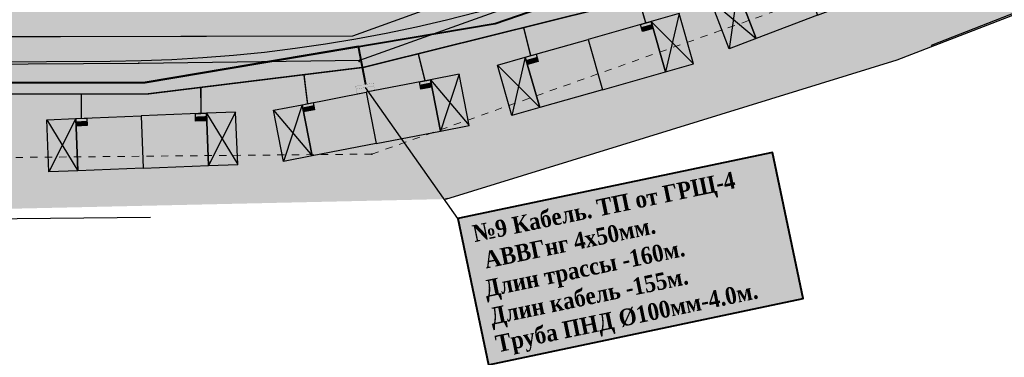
# Model space of a CAD drawing. Extents: x 4085 to 16701, y -65 to 10948.
# Tile 202 of 256: x 15130 to 15198, y 10793 to 10816. Entities that reach past the tile are written whole.
import ezdxf
from ezdxf.xclip import XClip

# ---------------------------------------------------------------- set-up
doc = ezdxf.new("R2010")
doc.units = 0
doc.header["$MEASUREMENT"] = 0
doc.header["$XCLIPFRAME"] = 0
doc.linetypes.add('CONTI', pattern=[0])
doc.linetypes.add('STRIHSMALL', pattern=[1, 0.5, -0.5])
doc.layers.get('0').update_dxf_attribs({"color": 250, "linetype": 'CONTI'})
for name, color, linetype in [('(0001) граница', 7, 'Continuous'), ('(035) Откосы', 7, 'Continuous'), ('PI_TTDEFAULT', 5, 'CONTI'), ('Электрика', 7, 'Continuous')]:
    doc.layers.add(name, color=color, linetype=linetype)
doc.layers.add('.', color=7, linetype='Continuous', lineweight=15)
doc.layers.add('0ZG - GOR-INCE', color=5, linetype='Continuous', lineweight=15)
doc.styles.get("Standard").update_dxf_attribs({"font": 'times.ttf'})
doc.linetypes.add('ОТКОСЫ_НЕУКР1', pattern='A,0.5,["|",Standard,S=-1.199999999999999,R=0,X=0,Y=1.199999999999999],1,["|",Standard,S=-0.5,R=0,X=0,Y=0.5],0.5', length=2)

# ---------------------------------------------------------------- blocks, each defined once
blk = doc.blocks.new('wedwedwedewdewd')
at = {"layer": '.', "linetype": 'Continuous'}
h = blk.add_hatch(color=256, dxfattribs=at)
h.dxf.hatch_style = 1
h.set_gradient(color1=(255, 217, 179), color2=(255, 209, 163), one_color=1, tint=0.8199999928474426, name='HEMISPHERICAL')
h.paths.add_polyline_path([(16128.6629179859, 10756.6104308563), (16126.6629179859, 10756.6104308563), (16126.6629179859, 10760.2104308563), (16128.6629179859, 10760.2104308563)])
h.paths.add_polyline_path([(16137.6629179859, 10756.6104308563), (16139.6629179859, 10756.6104308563), (16139.6629179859, 10760.2104308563), (16137.6629179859, 10760.2104308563)])
h = blk.add_hatch(color=256, dxfattribs=at)
h.dxf.hatch_style = 1
h.set_gradient(color1=(255, 127, 127), color2=(255, 133, 133), one_color=1, tint=0.7599999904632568, name='HEMISPHERICAL')
h.paths.add_polyline_path([(16133.1629179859, 10760.2104308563), (16133.1629179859, 10756.6104308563), (16137.6629179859, 10756.6104308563), (16137.6629179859, 10760.2104308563)])
h.paths.add_polyline_path([(16133.1629179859, 10760.2104308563), (16133.1629179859, 10756.6104308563), (16128.6629179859, 10756.6104308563), (16128.6629179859, 10760.2104308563)])
at = {"linetype": 'Continuous'}
for points in [[(16128.6629179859, 10756.6104308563), (16126.6629179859, 10756.6104308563), (16126.6629179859, 10760.2104308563), (16128.6629179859, 10760.2104308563)], [(16133.1629179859, 10760.2104308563), (16133.1629179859, 10756.6104308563), (16128.6629179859, 10756.6104308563), (16128.6629179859, 10760.2104308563)], [(16133.1629179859, 10760.2104308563), (16133.1629179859, 10756.6104308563), (16137.6629179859, 10756.6104308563), (16137.6629179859, 10760.2104308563)], [(16137.6629179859, 10756.6104308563), (16139.6629179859, 10756.6104308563), (16139.6629179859, 10760.2104308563), (16137.6629179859, 10760.2104308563)]]:
    blk.add_lwpolyline(points, close=True, dxfattribs=at)
for points in [[(16126.6629179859, 10760.2104308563), (16128.6629179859, 10756.6104308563)], [(16128.6629179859, 10760.2104308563), (16126.6629179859, 10756.6104308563)], [(16137.6629179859, 10760.2104308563), (16139.6629179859, 10756.6104308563)], [(16139.6629179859, 10760.2104308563), (16137.6629179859, 10756.6104308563)]]:
    blk.add_lwpolyline(points, dxfattribs=at)
blk = doc.blocks.new('DWQDWQDWQDW')
at = {"layer": '(035) Откосы', "color": 253, "linetype": 'ОТКОСЫ_НЕУКР1', "elevation": -0.6170000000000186, "flags": 128}
blk.add_lwpolyline([(16564.2685543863, 8940.05366447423), (16571.56438794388, 8940.049617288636), (16579.24229880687, 8940.682216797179), (16586.23834138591, 8939.28798064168), (16594.08376090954, 8937.329337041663), (16596.23756082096, 8937.07311931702), (16604.99378058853, 8932.406532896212), (16613.69562732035, 8927.074860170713), (16626.47846730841, 8919.280967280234), (16639.49087866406, 8911.319458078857), (16651.9820064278, 8903.85268458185), (16664.47700269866, 8896.490241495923), (16677.09143031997, 8889.065860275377), (16679.39855639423, 8887.981581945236), (16695.2108295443, 8881.729711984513), (16708.65326078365, 8876.525155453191), (16722.23698177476, 8871.77063759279), (16735.50823853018, 8868.774063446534), (16749.63002218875, 8865.606017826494), (16760.99577287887, 8864.573100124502), (16775.79265262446, 8863.378462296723), (16791.22906654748, 8862.267464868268), (16804.74432975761, 8861.94847750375), (16819.74132904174, 8861.653146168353), (16835.02693216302, 8861.360536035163), (16850.25698425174, 8861.043143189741), (16865.37728238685, 8860.79020800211), (16880.60442877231, 8860.5237254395), (16895.80853699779, 8860.385576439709), (16909.27623827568, 8864.858854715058), (16923.90202324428, 8869.7262688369), (16938.08048568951, 8874.446364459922), (16952.65749232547, 8879.342421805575), (16966.66929764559, 8883.988184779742), (16980.80614278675, 8888.7491203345), (16994.83943295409, 8893.431466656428), (16997.11785405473, 8894.36489901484), (17001.96598783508, 8896.979129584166), (17014.00648242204, 8903.364783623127), (17016.84216589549, 8904.618776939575), (17018.16922240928, 8905.356490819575), (17021.24240132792, 8907.064878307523), (17025.47054322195, 8909.6625474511)], dxfattribs=at)
at = {"color": 253, "linetype": 'Continuous', "elevation": -0.6170000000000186}
blk.add_lwpolyline([(16562.18063359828, 8941.934712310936), (16579.37002182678, 8942.908548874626), (16596.98241794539, 8939.147166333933), (16618.54894594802, 8926.646625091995, 0.02197958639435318), (16678.79663357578, 8890.526571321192, 0.01507167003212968), (16722.66014219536, 8873.868075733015), (16750.42929275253, 8867.603467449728), (16790.58345219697, 8864.285187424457, 0.01330051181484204), (16847.98186172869, 8863.082048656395), (16895.37651316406, 8862.057228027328), (16949.57757229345, 8880.2725550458, 0.04650476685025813), (16996.14201924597, 8896.840733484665), (17017.23438593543, 8907.707821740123), (17025.51246180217, 8912.472396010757)], format="xyb", dxfattribs=at)
at = {"color": 253, "linetype": 'STRIHSMALL', "elevation": -0.2409999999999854}
blk.add_lwpolyline([(16593.21583156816, 8931.924035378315), (16614.44362853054, 8919.185168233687), (16675.036071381, 8883.007916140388), (16720.64128200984, 8865.661257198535), (16749.28270343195, 8859.111734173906), (16790.49098786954, 8855.53213624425), (16849.99348042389, 8854.548292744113), (16896.48786096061, 8853.889257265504), (16953.02450571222, 8872.4673090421), (16964.2357470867, 8876.242711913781), (17016.50260233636, 8897.154158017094)], dxfattribs=at)
at = {"layer": 'PI_TTDEFAULT', "color": 253}
for p in [(16880.60442877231, 8860.5237254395, -0.32000000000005), (16895.76957786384, 8860.283712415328, -0.2400000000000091), (16895.80853699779, 8860.385576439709, -0.3820000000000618), (16896.48786096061, 8853.889257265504, -0.1089999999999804)]:
    blk.add_point(p, dxfattribs=at)
blk = doc.blocks.new('A$C10aa157c')
at = {"layer": '.', "linetype": 'Continuous', "lineweight": 50}
h = blk.add_hatch(color=4, dxfattribs=at)
h.dxf.hatch_style = 1
h.set_gradient(color1=(0, 255, 255), color2=(0, 255, 255), one_color=1, tint=0.5)
edge = h.paths.add_edge_path()
edge.add_line((117.4324962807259, 25.8464246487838), (111.2859458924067, 22.04202636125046))
edge.add_line((111.2859458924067, 22.04202636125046), (90.49397812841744, 10.57433190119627))
edge.add_line((90.49397812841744, 10.57433190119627), (88.23807309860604, 9.587726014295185))
edge.add_line((88.23807309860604, 9.587726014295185), (6.163735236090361, -19.95635591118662))
edge.add_arc((-27.70549202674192, 74.13336427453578), 100.0000000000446, 270.3128248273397, 289.7972202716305, ccw=False)
edge.add_line((-27.15951241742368, -25.86514524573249), (-114.5854871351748, -26.34248035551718))
edge.add_line((-114.5854871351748, -26.34248035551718), (-131.8038967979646, -25.51755084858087))
edge.add_line((-131.8038967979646, -25.51755084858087), (-156.2513825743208, -23.98036590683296))
edge.add_line((-156.2513825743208, -23.98036590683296), (-183.7814535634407, -18.45982324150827))
edge.add_line((-183.7814535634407, -18.45982324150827), (-197.4729350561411, -14.02515858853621))
edge.add_line((-197.4729350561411, -14.02515858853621), (-226.9882538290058, -3.257921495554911))
edge.add_line((-226.9882538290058, -3.257921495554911), (-229.3201723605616, -2.22804471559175))
edge.add_line((-229.3201723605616, -2.22804471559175), (-266.0129081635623, 18.33381446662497))
edge.add_line((-266.0129081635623, 18.33381446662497), (-302.414357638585, 39.40997971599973))
edge.add_line((-302.414357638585, 39.40997971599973), (-311.2653128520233, 44.05475481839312))
edge.add_arc((-5824.953526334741, -31255.54911888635), 31781.53489632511, 80.00936784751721, 80.04077242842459)
edge.add_arc((-344.2962635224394, -73.22361097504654), 121.3386725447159, 82.48260712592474, 104.7849835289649)
edge.add_line((-375.2609654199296, 44.0975750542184), (-422.1471010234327, 28.59770207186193))
edge.add_line((-422.1471010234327, 28.59770207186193), (-424.8801888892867, 34.73041368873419))
edge.add_line((-424.8801888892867, 34.73041368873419), (-369.9069065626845, 51.63645814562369))
edge.add_arc((-345.3716680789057, -51.17261419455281), 105.6961838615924, 80.20076656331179, 103.42249696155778, ccw=False)
edge.add_line((-327.3825670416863, 52.98148090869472), (-309.305153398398, 49.80210033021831))
edge.add_line((-309.305153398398, 49.80210033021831), (-299.5158731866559, 44.66491412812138))
edge.add_line((-299.5158731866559, 44.66491412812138), (-263.0429987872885, 23.54739438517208))
edge.add_line((-263.0429987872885, 23.54739438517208), (-226.6355735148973, 3.145417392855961))
edge.add_line((-226.6355735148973, 3.145417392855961), (-224.7456836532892, 2.310759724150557))
edge.add_line((-224.7456836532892, 2.310759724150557), (-195.5197359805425, -8.350914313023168))
edge.add_line((-195.5197359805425, -8.350914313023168), (-182.2621487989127, -12.64504079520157))
edge.add_line((-182.2621487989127, -12.64504079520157), (-155.4697206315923, -18.01766561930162))
edge.add_line((-155.4697206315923, -18.01766561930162), (-131.4720545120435, -19.52656724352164))
edge.add_line((-131.4720545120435, -19.52656724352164), (-114.4582114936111, -20.34169601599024))
edge.add_line((-114.4582114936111, -20.34169601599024), (-27.19227119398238, -19.86523467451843))
edge.add_arc((-27.70549202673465, 74.13336427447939), 93.99999999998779, 270.3128248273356, 289.7972202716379)
edge.add_line((4.131581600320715, -14.31097270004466), (86.01742751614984, 15.16525827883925))
edge.add_line((86.01742751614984, 15.16525827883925), (87.83742534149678, 15.96122288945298))
edge.add_line((87.83742534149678, 15.96122288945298), (108.2562857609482, 27.2231320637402))
edge.add_line((108.2562857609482, 27.2231320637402), (115.2645194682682, 31.56086796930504))
edge.add_line((115.2645194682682, 31.56086796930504), (117.4324962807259, 25.8464246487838))
at = {"layer": '.', "linetype": 'Continuous'}
h = blk.add_hatch(color=17, dxfattribs=at)
h.dxf.hatch_style = 1
h.set_gradient(color1=(153, 76, 76), color2=(137, 67, 67), one_color=1, tint=0.4000000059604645, name='SPHERICAL')
h.paths.add_polyline_path([(11.19897333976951, -35.43429456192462), (25.80901480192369, -29.96559375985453), (30.98324709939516, -43.78894068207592), (16.37320563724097, -49.25764148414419)])
at = {"linetype": 'Continuous'}
h = blk.add_hatch(color=256, dxfattribs=at)
h.dxf.hatch_style = 1
h.set_gradient(color1=(196, 196, 196), color2=(179, 179, 179), one_color=1, tint=0.699999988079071, name='SPHERICAL')
edge = h.paths.add_edge_path()
edge.add_line((-329.6939609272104, -123.8959480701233), (-413.5123903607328, -4.99904155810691))
edge.add_line((-413.5123903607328, -4.99904155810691), (-355.7886663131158, 33.28476060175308))
edge.add_line((-355.7886663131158, 33.28476060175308), (-335.031477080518, 75.58643090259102))
edge.add_line((-335.031477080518, 75.58643090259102), (-290.265852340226, 52.29770563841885))
edge.add_arc((-35.22096130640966, 435.710675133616), 460.4925641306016, 236.3682958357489, 253.1961533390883)
edge.add_arc((23.16678665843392, 1743.610821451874), 1759.185429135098, 263.7500878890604, 266.8247429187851)
edge.add_line((-74.2750708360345, -12.87386635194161), (-37.8087558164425, -12.38197344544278))
edge.add_line((-37.8087558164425, -12.38197344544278), (-8.681647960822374, -7.258780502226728))
edge.add_line((-8.681647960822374, -7.258780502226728), (21.71312455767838, 1.674478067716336))
edge.add_line((21.71312455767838, 1.674478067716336), (73.82824807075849, 22.10592837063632))
edge.add_line((73.82824807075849, 22.10592837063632), (122.4104008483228, 60.65294329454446))
edge.add_line((122.4104008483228, 60.65294329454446), (125.2745590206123, 27.75500045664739))
edge.add_line((125.2745590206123, 27.75500045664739), (114.748125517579, 2.379272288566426))
edge.add_line((114.748125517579, 2.379272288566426), (116.6623456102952, -0.02417328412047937))
edge.add_line((116.6623456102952, -0.02417328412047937), (116.2891382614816, -3.732436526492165))
edge.add_line((116.2891382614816, -3.732436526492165), (111.2584338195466, -27.65741119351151))
edge.add_line((111.2584338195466, -27.65741119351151), (112.8600939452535, -27.92515144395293))
edge.add_line((112.8600939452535, -27.92515144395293), (106.1017429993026, -65.58583641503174))
edge.add_line((106.1017429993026, -65.58583641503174), (101.2804055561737, -90.48027766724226))
edge.add_line((101.2804055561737, -90.48027766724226), (98.81490888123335, -96.13533966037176))
edge.add_line((98.81490888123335, -96.13533966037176), (53.13542081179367, -97.30507864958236))
edge.add_line((53.13542081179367, -97.30507864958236), (30.09047449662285, -97.89520286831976))
edge.add_line((30.09047449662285, -97.89520286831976), (12.28662535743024, -98.29843708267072))
edge.add_line((12.28662535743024, -98.29843708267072), (-62.51886126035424, -99.99268484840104))
edge.add_line((-62.51886126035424, -99.99268484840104), (-93.46711186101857, -101.1777100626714))
edge.add_line((-93.46711186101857, -101.1777100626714), (-93.73522817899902, -109.8933634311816))
edge.add_line((-93.73522817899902, -109.8933634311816), (-152.9130991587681, -112.2181400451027))
edge.add_line((-152.9130991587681, -112.2181400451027), (-153.085833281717, -120.2735644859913))
edge.add_line((-153.085833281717, -120.2735644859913), (-196.6151896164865, -120.663996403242))
edge.add_line((-196.6151896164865, -120.663996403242), (-196.010272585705, -100.2536491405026))
edge.add_line((-196.010272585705, -100.2536491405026), (-236.8828322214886, -97.89520286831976))
edge.add_line((-236.8828322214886, -97.89520286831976), (-266.6043384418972, -99.72434434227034))
edge.add_line((-266.6043384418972, -99.72434434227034), (-280.8519175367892, -100.7559259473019))
edge.add_line((-280.8519175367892, -100.7559259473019), (-292.7545044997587, -102.6790545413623))
edge.add_line((-292.7545044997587, -102.6790545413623), (-308.6164820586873, -109.5958216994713))
edge.add_line((-308.6164820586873, -109.5958216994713), (-329.6939609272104, -123.8959480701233))
at = {"lineweight": 0, "true_color": 0xa6c388}
h = blk.add_hatch(color=63, dxfattribs=at)
h.dxf.hatch_style = 1
edge = h.paths.add_edge_path()
edge.add_arc((-28.26614025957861, 66.16482880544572), 104.3537906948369, 274.21600176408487, 285.5732576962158, ccw=False)
edge.add_line((-20.59439104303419, -37.90657887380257), (-20.59424505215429, -40.03499465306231))
edge.add_line((-20.59424505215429, -40.03499465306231), (-14.54231802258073, -40.03432606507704))
edge.add_line((-14.54231802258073, -40.03432606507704), (-14.54231376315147, -58.83465758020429))
edge.add_line((-14.54231376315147, -58.83465758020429), (3.28768887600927, -58.83465730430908))
edge.add_arc((3.287688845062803, -56.83465730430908), 2, 270.0000008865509, 360.0000106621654)
edge.add_line((5.287688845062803, -56.83465693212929), (5.28768772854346, -50.834773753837))
edge.add_line((5.28768772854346, -50.834773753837), (3.8176844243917, -50.83477441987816))
edge.add_line((3.8176844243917, -50.83477441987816), (3.817685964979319, -57.63465551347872))
edge.add_line((3.817685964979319, -57.63465551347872), (-13.34231403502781, -57.63465940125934))
edge.add_line((-13.34231403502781, -57.63465940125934), (-13.34231802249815, -40.03465940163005))
edge.add_line((-13.34231802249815, -40.03465940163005), (3.817681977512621, -40.03465551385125))
edge.add_line((3.817681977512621, -40.03465551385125), (3.817685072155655, -46.83477441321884))
edge.add_line((3.817685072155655, -46.83477441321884), (5.287686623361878, -46.834773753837))
edge.add_line((5.287686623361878, -46.834773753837), (5.287684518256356, -37.14514154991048))
edge.add_line((5.287684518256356, -37.14514154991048), (8.617896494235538, -35.8985942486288))
edge.add_line((8.617896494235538, -35.8985942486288), (14.30749249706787, -51.09861963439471))
edge.add_line((14.30749249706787, -51.09861963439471), (10.64758097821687, -52.46856516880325))
edge.add_line((10.64758097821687, -52.46856516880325), (10.64758122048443, -53.74979790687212))
edge.add_line((10.64758122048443, -53.74979790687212), (22.57637518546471, -49.28478052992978))
edge.add_line((22.57637518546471, -49.28478052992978), (22.15570428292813, -48.16094678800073))
edge.add_line((22.15570428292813, -48.16094678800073), (15.59991403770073, -50.61485189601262))
edge.add_line((15.59991403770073, -50.61485189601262), (9.724566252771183, -34.91842273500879))
edge.add_line((9.724566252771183, -34.91842273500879), (26.58230640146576, -28.60838334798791))
edge.add_line((26.58230640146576, -28.60838334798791), (32.45765418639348, -44.30481250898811))
edge.add_line((32.45765418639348, -44.30481250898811), (25.90186876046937, -46.75871581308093))
edge.add_line((25.90186876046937, -46.75871581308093), (26.32254955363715, -47.88257597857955))
edge.add_line((26.32254955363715, -47.88257597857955), (34.17075420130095, -44.94487554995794))
edge.add_line((34.17075420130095, -44.94487554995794), (26.99026940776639, -25.76186857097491))
edge.add_line((26.99026940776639, -25.76186857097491), (26.0526540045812, -26.15686841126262))
edge.add_arc((-14.32388940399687, 69.68537040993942), 103.9999999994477, 285.58125129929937, 292.8447822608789, ccw=False)
edge.add_line((13.6109925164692, -30.49268293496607), (-0.2502526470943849, -34.35792321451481))
h.paths.add_polyline_path([(49.87732141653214, -37.7844375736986), (50.29800220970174, -38.90829773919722), (58.14620685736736, -35.97059731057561), (50.80158591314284, -16.34909236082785), (29.33295726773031, -24.77493797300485), (30.25350348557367, -27.2342173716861), (32.40754551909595, -26.42792777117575), (38.7036231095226, -43.24820249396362), (46.55182784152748, -40.31050229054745), (46.13115693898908, -39.1866685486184), (39.57536669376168, -41.64057365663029), (33.70001890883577, -25.94414449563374), (50.55775905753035, -19.63410510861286), (56.43310684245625, -35.33053426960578)])
h.paths.add_polyline_path([(73.85277407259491, -28.81015933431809), (74.27345486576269, -29.93401949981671), (82.12165951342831, -26.9963190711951), (74.74103602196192, -7.278631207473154), (53.1818498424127, -15.46254741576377), (54.22895614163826, -18.25993913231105), (56.38299817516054, -17.45364953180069), (62.67907576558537, -34.27392425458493), (70.52728049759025, -31.33622405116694), (70.10660959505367, -30.21239030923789), (63.55081934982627, -32.66629541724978), (57.67547156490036, -16.9698662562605), (74.53321171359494, -10.65982686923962), (80.40855949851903, -26.35625603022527)])
h.paths.add_polyline_path([(97.8282267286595, -19.83588109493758), (98.24890255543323, -20.95972799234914), (104.360766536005, -18.67187389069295), (107.9348565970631, 4.799752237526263), (109.4043596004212, 7.298652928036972), (77.12198996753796, -6.393929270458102), (78.20440879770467, -9.285660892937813), (80.35845083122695, -8.479371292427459), (86.65452842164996, -25.29964601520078), (94.50273315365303, -22.36194581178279), (94.08206225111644, -21.23811206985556), (87.52627200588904, -23.69201717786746), (81.65092422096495, -7.995588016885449), (98.50866436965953, -1.68554862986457), (104.3840121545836, -17.38197779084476)])
at = {"linetype": 'Continuous'}
blk.add_lwpolyline([(-373.7944340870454, 108.5221690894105), (-373.7944340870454, 37.87383067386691), (-338.7973859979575, -11.84971716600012), (-296.1668647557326, 12.1688909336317), (-278.1502265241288, 12.66864525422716), (-222.2923186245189, -17.35473897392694), (-192.3131233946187, -27.41567740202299), (-152.841873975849, -36.13979106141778), (-88.61392933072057, -37.22940865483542), (-24.38736609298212, -36.59652979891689), (-4.075459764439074, -35.34637554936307), (26.99026940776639, -25.76186857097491), (74.74103602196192, -7.278631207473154), (109.4043596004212, 7.298652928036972), (135.566190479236, 19.46775833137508), (110.1840137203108, 64.19822788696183), (9.488295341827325, 20.69822151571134), (-104.2532370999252, 13.96907995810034), (-207.6545405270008, 33.67587202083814), (-251.5703695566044, 64.2554686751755), (-301.8282399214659, 93.33502415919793), (-373.7944340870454, 108.5221690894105)], dxfattribs=at)
at = {"linetype": 'Continuous', "lineweight": 30}
blk.add_lwpolyline([(-114.4582114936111, -20.34169601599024), (-27.19227119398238, -19.86523467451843, 0.0852221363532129), (4.131581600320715, -14.31097270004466), (86.01742751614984, 15.16525827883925), (87.83742534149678, 15.96122288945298), (108.2562857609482, 27.2231320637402), (115.2645194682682, 31.56086796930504), (117.4324962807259, 25.8464246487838), (111.2859458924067, 22.04202636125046), (90.49397812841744, 10.57433190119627), (88.23807309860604, 9.587726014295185), (6.163735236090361, -19.95635591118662, -0.08522213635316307), (-27.15951241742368, -25.86514524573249), (-114.5854871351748, -26.34248035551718)], format="xyb", dxfattribs=at)
at = {"linetype": 'Continuous', "elevation": -1.836999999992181}
blk.add_lwpolyline([(-310.5347289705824, 45.93517624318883), (-288.727846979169, 33.96953195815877), (-274.4873257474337, 25.23622013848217), (-257.6072697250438, 15.40358086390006), (-243.4411516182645, 7.570372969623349), (-227.6496925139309, -0.7277474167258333), (-212.7345870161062, -6.331781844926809), (-195.4560515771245, -12.39361442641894), (-183.4075955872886, -16.35303855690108), (-155.4991731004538, -21.96472225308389), (-122.889283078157, -23.89089112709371), (-107.8811498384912, -24.49342670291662), (-81.50336457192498, -24.62609611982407), (-54.75523238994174, -24.19153198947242), (-30.58178783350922, -24.14722349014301), (-10.46175109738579, -24.11034464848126), (15.60182704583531, -14.66533892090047), (36.49558892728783, -7.093788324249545), (44.56949260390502, -4.270245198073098), (63.54049542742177, 1.907058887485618), (78.57534353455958, 7.959346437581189), (93.13901648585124, 15.03243375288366), (116.5460771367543, 28.18288504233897), (118.3102865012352, 29.25414919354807)], dxfattribs=at)
at = {"ltscale": 5}
blk.add_lwpolyline([(49.87732141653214, -37.7844375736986), (50.29800220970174, -38.90829773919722), (58.14620685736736, -35.97059731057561), (50.80158591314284, -16.34909236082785), (29.33295726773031, -24.77493797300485), (30.25350348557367, -27.2342173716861), (32.40754551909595, -26.42792777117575), (38.7036231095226, -43.24820249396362), (46.55182784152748, -40.31050229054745), (46.13115693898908, -39.1866685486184), (39.57536669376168, -41.64057365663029), (33.70001890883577, -25.94414449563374), (50.55775905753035, -19.63410510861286), (56.43310684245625, -35.33053426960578)], close=True, dxfattribs=at)
for points in [[(-0.2502526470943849, -34.35792321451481, -0.04959598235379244), (-20.59439104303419, -37.90657887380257), (-20.59424505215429, -40.03499465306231), (-14.54231802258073, -40.03432606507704), (-14.54231376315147, -58.83465758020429)], [(26.32254955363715, -47.88257597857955), (34.17075420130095, -44.94487554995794), (26.99026940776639, -25.76186857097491), (26.0526540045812, -26.15686841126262, -0.03170374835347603), (13.6109925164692, -30.49268293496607), (-0.2502526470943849, -34.35792321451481)]]:
    blk.add_lwpolyline(points, format="xyb", dxfattribs=at)
for points in [[(-13.34231403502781, -57.63465940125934), (-13.34231802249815, -40.03465940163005), (3.817681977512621, -40.03465551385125), (3.817685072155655, -46.83477441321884)], [(5.287686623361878, -46.834773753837), (5.287684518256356, -37.14514154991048), (8.617896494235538, -35.8985942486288), (14.30749249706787, -51.09861963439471)], [(15.59991403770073, -50.61485189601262), (9.724566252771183, -34.91842273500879), (26.58230640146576, -28.60838334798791), (32.45765418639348, -44.30481250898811), (25.90186876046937, -46.75871581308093)]]:
    blk.add_lwpolyline(points, dxfattribs=at)
at = {"linetype": 'Continuous', "lineweight": 40}
blk.add_lwpolyline([(11.19897333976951, -35.43429456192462), (25.80901480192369, -29.96559375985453), (30.98324709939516, -43.78894068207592), (16.37320563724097, -49.25764148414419)], close=True, dxfattribs=at)
at = {"linetype": 'Continuous'}
for p, rotation in [((-11198.32042565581, -15837.2114818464), 20.95279150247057), ((-12555.76660108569, -14798.31054954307), 15.92550150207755), ((-13797.05663735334, -13664.90227527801), 10.98356667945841), ((-15710.10328239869, -11433.10456592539), 2.316392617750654)]:
    blk.add_blockref('wedwedwedewdewd', p, dxfattribs=dict(at, rotation=rotation))
at = {"layer": '0ZG - GOR-INCE', "linetype": 'Continuous', "rotation": 1.343740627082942}
blk.add_blockref('DWQDWQDWQDW', (-16693.37190173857, -9279.936333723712, -1.219999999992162), dxfattribs=at)
blk = doc.blocks.new('16Г5Ш1Д65')
at = {"layer": '.', "lineweight": 35}
h = blk.add_hatch(color=256, dxfattribs=at)
h.dxf.hatch_style = 1
h.paths.add_polyline_path([(408872.3951494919, 4233258.828926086), (408872.0779764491, 4233258.829036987), (408872.0802672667, 4233258.060426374), (408872.3946124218, 4233258.060316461)])
at = {"color": 250, "lineweight": 30, "const_width": 0.006399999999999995}
blk.add_lwpolyline([(408871.8826124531, 4233258.060495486), (408871.8831495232, 4233258.82910511), (408872.3951494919, 4233258.828926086), (408872.3946124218, 4233258.060316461)], close=True, dxfattribs=at)
at = {"layer": 'Электрика', "color": 250, "lineweight": 30, "const_width": 0.006399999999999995}
blk.add_lwpolyline([(408872.0802655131, 4233258.061014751), (408872.0779765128, 4233258.829015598)], dxfattribs=at)
blk = doc.blocks.new('151ГШ56Д')
at = {"layer": '.', "lineweight": 35}
h = blk.add_hatch(color=5, dxfattribs=at)
h.dxf.hatch_style = 1
h.paths.add_polyline_path([(409370.9448358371, 4233276.366838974), (409370.6303846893, 4233276.366948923), (409370.6299516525, 4233275.128481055), (409370.944298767, 4233275.128371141)])
at = {"color": 250, "lineweight": 30, "const_width": 0.006399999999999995}
blk.add_lwpolyline([(409370.4322987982, 4233275.128550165), (409370.4328358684, 4233276.367017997), (409370.9448358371, 4233276.366838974), (409370.944298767, 4233275.128371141)], close=True, dxfattribs=at)
at = {"layer": 'Электрика', "color": 250, "lineweight": 30, "const_width": 0.006399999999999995}
blk.add_lwpolyline([(409370.6299518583, 4233275.129069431), (409370.6303846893, 4233276.366948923)], dxfattribs=at)

msp = doc.modelspace()

# ---------------------------------------------------------------- block references
at = {"linetype": 'Continuous'}
ref = msp.add_blockref('A$C10aa157c', (15163.26248192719, 10839.00416148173, 0.1769999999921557), dxfattribs=at)
XClip(ref).set_block_clipping_path([(-373.7944340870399, 108.52216908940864), (-301.8282399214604, 93.33502415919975), (-251.57036955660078, 64.25546867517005), (-207.6545405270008, 33.67587202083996), (-104.25323709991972, 13.969079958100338), (9.488295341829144, 20.69822151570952), (110.18401372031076, 64.19822788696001), (135.5661904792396, 19.467758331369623), (74.7410360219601, -7.278631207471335), (26.99026940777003, -25.76186857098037), (-4.075459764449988, -35.34637554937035), (-88.61392933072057, -37.22940865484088), (-152.84187397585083, -36.1397910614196), (-192.31312339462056, -27.415677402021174), (-222.2923186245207, -17.35473897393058), (-278.15022652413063, 12.668645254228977), (-296.17026621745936, 12.384943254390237), (-338.7973859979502, -11.849717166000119), (-373.7944340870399, 37.873830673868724)])

# ---------------------------------------------------------------- next in the draw order: hatches: boundary and pattern name
at = {"layer": '.', "linetype": 'Continuous', "lineweight": 40, "true_color": 0xffffff}
h = msp.add_hatch(color=7, dxfattribs=at)
h.dxf.hatch_style = 1
h.paths.add_polyline_path([(15183.77402101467, 10796.80687186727), (15181.67527962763, 10806.86127291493), (15160.01918894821, 10802.31584370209), (15162.12352458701, 10792.2345798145)])

# ---------------------------------------------------------------- next in the draw order: linework, layer by layer
at = {"layer": '(0001) граница', "color": 5, "linetype": 'Continuous', "lineweight": 40, "elevation": 0.1769999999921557}
msp.add_lwpolyline([(15162.12352458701, 10792.2345798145), (15183.77402101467, 10796.80687186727), (15181.67527962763, 10806.86127291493), (15160.01918894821, 10802.31584370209)], close=True, dxfattribs=at)
at = {"color": 1, "lineweight": 40, "elevation": 0.1769999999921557}
for points in [[(15011.08311822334, 10823.07149733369), (15009.78784603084, 10813.46720607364), (15048.39559886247, 10811.60359596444), (15138.5145536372, 10811.68719350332), (15162.58395884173, 10815.74259937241), (15196.8388219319, 10827.53717258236), (15197.73899683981, 10827.86489561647), (15198.79710658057, 10825.29739339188)], [(15153.68390682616, 10811.54765932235), (15153.18530382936, 10814.15903881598), (15138.5145536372, 10811.68719350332), (15048.39559886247, 10811.60359596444), (15009.78784603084, 10813.46720607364), (15010.98775521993, 10823.08366127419)]]:
    msp.add_lwpolyline(points, dxfattribs=at)
at = {"color": 5, "linetype": 'Continuous', "const_width": 0.1, "elevation": 0.1769999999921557}
for points in [[(15102.19453981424, 10810.89584700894), (15138.66293411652, 10810.89584700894), (15153.54241553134, 10812.73104701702), (15170.66077466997, 10816.98929665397), (15186.3911969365, 10823.10516959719), (15187.3875030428, 10820.96991341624)], [(15172.94884205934, 10815.78559845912), (15172.40393044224, 10817.66702284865)], [(15165.03431137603, 10813.52359505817), (15164.55031114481, 10815.46929821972)], [(15157.76427022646, 10811.80008434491), (15157.30016705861, 10813.66580039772)], [(15153.46178656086, 10812.71099028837), (15153.68390682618, 10811.54765932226)], [(15149.68343586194, 10810.23293711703), (15149.43776554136, 10812.22478920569)], [(15142.34887734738, 10809.54889374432), (15142.34582127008, 10811.35008559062)], [(15134.1244256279, 10809.21620875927), (15134.1244256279, 10810.89584700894)]]:
    msp.add_lwpolyline(points, dxfattribs=at)
at = {"color": 2, "linetype": 'Continuous', "elevation": 0.1769999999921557}
for points in [[(15172.57845337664, 10815.68311682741), (15173.31940300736, 10815.88812775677), (15173.45593676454, 10815.39466803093), (15172.71523104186, 10815.18944618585)], [(15164.66455726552, 10813.41884698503), (15165.40423745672, 10813.62839185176), (15165.54379073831, 10813.13577755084), (15164.80435574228, 10812.9260232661)], [(15157.38689773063, 10811.72741894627), (15158.14181823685, 10811.87278354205), (15158.2386285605, 10811.37001945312), (15157.48393439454, 10811.22442519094)], [(15149.30645506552, 10810.15826623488), (15150.06059198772, 10810.3076427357), (15150.1600741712, 10809.80540050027), (15149.40616480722, 10809.65579553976)], [(15133.74035393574, 10809.200464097), (15134.50849732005, 10809.23195342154), (15134.52946866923, 10808.72038312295), (15133.76151495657, 10808.68863302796)], [(15141.96480565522, 10809.53314908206), (15142.73294903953, 10809.56463840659), (15142.7539203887, 10809.05306810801), (15141.98596667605, 10809.02131801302)]]:
    msp.add_lwpolyline(points, close=True, dxfattribs=at)
at = {"color": 5, "linetype": 'Continuous', "elevation": 0.1769999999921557}
msp.add_lwpolyline([(15160.01918894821, 10802.31584370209), (15153.67074787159, 10811.34484313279)], dxfattribs=at)

# ---------------------------------------------------------------- next in the draw order: block references
at = {"color": 5, "lineweight": 35}
for name, p, rotation in [('16Г5Ш1Д65', (-4173311.596918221, -726917.558511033, 0.1769999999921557), 285.5060958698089), ('16Г5Ш1Д65', (-4168722.877782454, -752557.432178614, 0.1769999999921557), 285.8569933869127), ('16Г5Ш1Д65', (-4218768.451342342, -391086.2937557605, 0.1769999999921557), 280.9392907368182), ('151ГШ56Д', (-4225764.617998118, -309844.5552820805), 279.847408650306), ('16Г5Ш1Д65', (-4216579.765282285, -413594.2320903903, 0.1769999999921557), 281.2439374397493), ('16Г5Ш1Д65', (-4231482.295357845, 242977.8210324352, 0.1769999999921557), 272.3875085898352), ('16Г5Ш1Д65', (-4231474.070906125, 242978.1537174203, 0.1769999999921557), 272.3875085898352)]:
    msp.add_blockref(name, p, dxfattribs=dict(at, rotation=rotation))

# ---------------------------------------------------------------- next in the draw order: texts
at = {"layer": 'Электрика', "color": 0, "insert": (15160.94265070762, 10801.82939631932, 0.2067642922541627), "char_height": 1.163408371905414, "width": 26.49153654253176, "attachment_point": 1, "rotation": 11.723388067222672}
msp.add_mtext('{\\fTimes New Roman|b1|i0|c204|p18;\\W0.9;\\C5;№9 Кабель. ТП от ГРЩ-4                      АВВГнг 4х50мм. \\PДлин трассы -160м.\\PДлин кабель -155м.\\PТруба ПНД %%C100мм-4.0м.}', dxfattribs=at)

doc.saveas('drawing.dxf')
